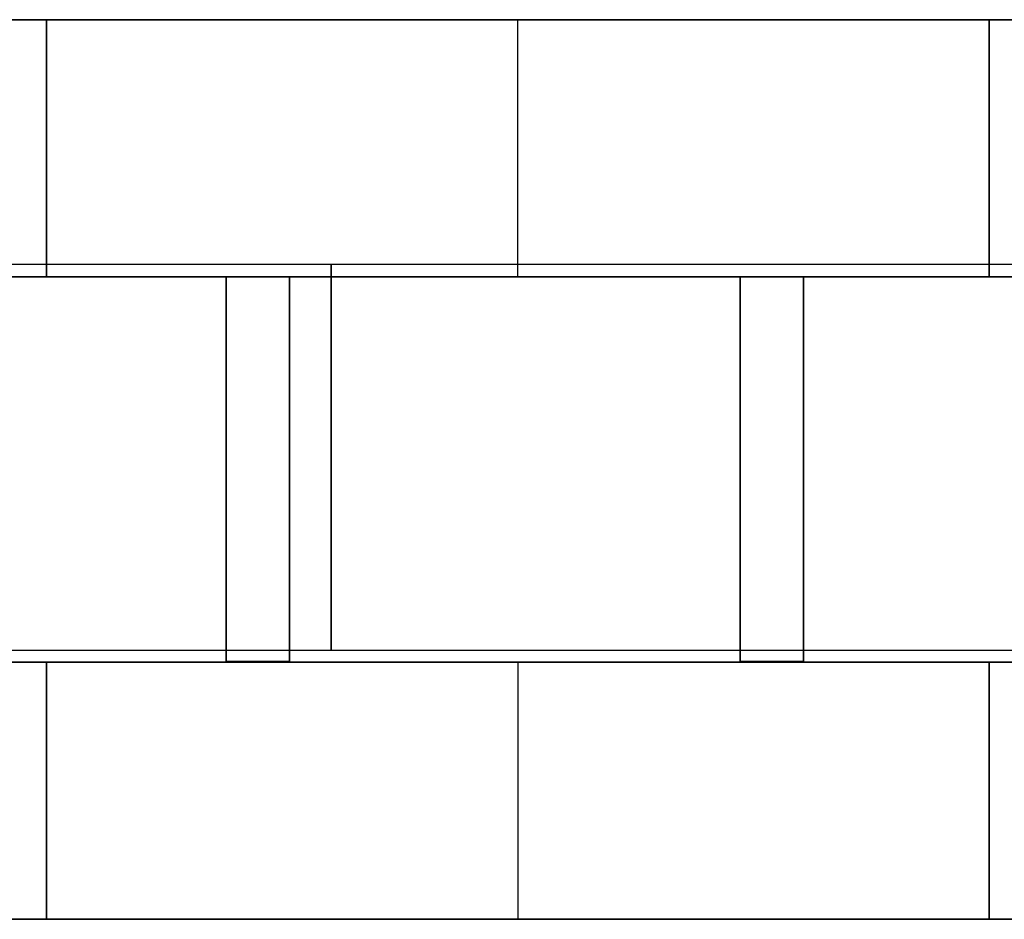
# Model space of a CAD drawing. Header units: millimetres. Extents: x -35 to 33166, y -35 to 31591.
# Tile 66 of 100: x 9281 to 9670, y -35 to 321. Entities that reach past the tile are written whole.
import ezdxf

# ---------------------------------------------------------------- set-up
doc = ezdxf.new("R2010")
doc.units = ezdxf.units.MM
doc.header["$LTSCALE"] = 25.4
doc.layers.get('0').update_dxf_attribs({"true_color": 0xffffff})
for name, color, linetype, true_color in [('end caps & lintels', 7, 'Continuous', 0xffa500), ('ICF - L1', 7, 'Continuous', 0xb4b464), ('ICF - L2', 7, 'Continuous', 0x64ff64)]:
    doc.layers.add(name, color=color, linetype=linetype, true_color=true_color)

# ---------------------------------------------------------------- blocks, each defined once
blk = doc.blocks.new('FF-WF01_HeadLintel_6in_#1')
for p, q in [((1219.2, 152.4), (0, 152.4)), ((1219.2, 152.4, 63), (0, 152.4, 63)), ((1219.2, 0), (1219.2, 152.4)), ((1219.2, 0, 63), (1219.2, 152.4, 63)), ((1219.2, 152.4), (1219.2, 152.4, 63)), ((0, 0), (1219.2, 0)), ((0, 0, 63), (1219.2, 0, 63)), ((1219.2, 0), (1219.2, 0, 63))]:
    blk.add_line(p, q)
blk = doc.blocks.new('FF-WF01_HeadLintel_6in_#2')
for p, q in [((0, 152.4), (0, 0)), ((1219.2, 152.4), (0, 152.4)), ((1219.2, 152.4, 63), (0, 152.4, 63)), ((0, 152.4, 63), (0, 0, 63)), ((0, 152.4), (0, 152.4, 63)), ((0, 0), (1219.2, 0)), ((0, 0, 63), (1219.2, 0, 63)), ((0, 0), (0, 0, 63))]:
    blk.add_line(p, q)
blk = doc.blocks.new('FF-WF01_SillLintel_6in_#1')
for p, q in [((1219.2, 152.4), (0, 152.4)), ((1219.2, 152.4, 63), (0, 152.4, 63)), ((1219.2, 0), (1219.2, 152.4)), ((1219.2, 0, 63), (1219.2, 152.4, 63)), ((1219.2, 152.4), (1219.2, 152.4, 63)), ((0, 0), (1219.2, 0)), ((0, 0, 63), (1219.2, 0, 63)), ((1219.2, 0), (1219.2, 0, 63))]:
    blk.add_line(p, q)
blk = doc.blocks.new('FF-WF01_SillLintel_6in_#2')
for p, q in [((0, 152.4), (0, 0)), ((1219.2, 152.4), (0, 152.4)), ((1219.2, 152.4, 63), (0, 152.4, 63)), ((0, 152.4, 63), (0, 0, 63)), ((0, 152.4), (0, 152.4, 63)), ((0, 0), (1219.2, 0)), ((0, 0, 63), (1219.2, 0, 63)), ((0, 0), (0, 0, 63))]:
    blk.add_line(p, q)
blk = doc.blocks.new('GF-WG01_HeadLintel_6in_#4')
for p, q in [((1219.2, 152.4), (0, 152.4)), ((1219.2, 152.4, 63), (0, 152.4, 63)), ((1219.2, 0), (1219.2, 152.4)), ((1219.2, 0, 63), (1219.2, 152.4, 63)), ((1219.2, 152.4), (1219.2, 152.4, 63)), ((0, 0), (1219.2, 0)), ((0, 0, 63), (1219.2, 0, 63)), ((1219.2, 0), (1219.2, 0, 63))]:
    blk.add_line(p, q)
blk = doc.blocks.new('GF-WG01_HeadLintel_6in_#5')
for p, q in [((0, 152.4), (0, 0)), ((1219.2, 152.4), (0, 152.4)), ((1219.2, 152.4, 63), (0, 152.4, 63)), ((0, 152.4, 63), (0, 0, 63)), ((0, 152.4), (0, 152.4, 63)), ((0, 0), (1219.2, 0)), ((0, 0, 63), (1219.2, 0, 63)), ((0, 0), (0, 0, 63))]:
    blk.add_line(p, q)
blk = doc.blocks.new('Group#3782_WCL_49c4e11d')
for p, q in [((-253.75, 1333.3, 319.8), (-253.75, 1333.3, 405.8)), ((-253.75, 1333.3, 405.8), (-101.6, 1333.3, 405.8)), ((-101.6, 1333.3, 319.8), (-253.75, 1333.3, 319.8)), ((-253.75, 1333.3, 405.8), (-253.75, 1308.3, 405.8)), ((-253.75, 1333.3, 319.8), (-253.75, 1308.3, 319.8)), ((-101.6, 1333.3, 405.8), (-101.6, 1333.3, 319.8)), ((-101.6, 1308.3, 405.8), (-101.6, 1333.3, 405.8)), ((-101.6, 1308.3, 319.8), (-101.6, 1333.3, 319.8)), ((-101.6, 1308.3, 405.8), (-253.75, 1308.3, 405.8)), ((-253.75, 1308.3, 405.8), (-253.75, 1308.3, 319.8)), ((-253.75, 1308.3, 319.8), (-101.6, 1308.3, 319.8)), ((-101.6, 1308.3, 319.8), (-101.6, 1308.3, 405.8))]:
    blk.add_line(p, q)
blk = doc.blocks.new('Group#3783_WCL_2fc090e4')
for p, q in [((-253.75, 1130.1, 319.8), (-253.75, 1130.1, 405.8)), ((-253.75, 1130.1, 405.8), (-101.6, 1130.1, 405.8)), ((-101.6, 1130.1, 319.8), (-253.75, 1130.1, 319.8)), ((-253.75, 1130.1, 405.8), (-253.75, 1105.1, 405.8)), ((-253.75, 1130.1, 319.8), (-253.75, 1105.1, 319.8)), ((-101.6, 1130.1, 405.8), (-101.6, 1130.1, 319.8)), ((-101.6, 1105.1, 405.8), (-101.6, 1130.1, 405.8)), ((-101.6, 1105.1, 319.8), (-101.6, 1130.1, 319.8)), ((-101.6, 1105.1, 405.8), (-253.75, 1105.1, 405.8)), ((-253.75, 1105.1, 405.8), (-253.75, 1105.1, 319.8)), ((-253.75, 1105.1, 319.8), (-101.6, 1105.1, 319.8)), ((-101.6, 1105.1, 319.8), (-101.6, 1105.1, 405.8))]:
    blk.add_line(p, q)
blk = doc.blocks.new('Group#3779')
for p, q in [((-101.6, 0, 256.8), (-101.6, 1618.37, 256.8)), ((-101.6, 1618.37, 457.2), (-101.6, 0, 457.2)), ((0, 1618.37, 256.8), (0, 0, 256.8)), ((0, 1618.37, 457.2), (0, 0, 457.2))]:
    blk.add_line(p, q)
blk = doc.blocks.new('Group#3780')
for p, q in [((-355.6, 0, 256.8), (-355.6, 1618.37, 256.8)), ((-355.6, 1618.37, 457.2), (-355.6, 0, 457.2)), ((-254, 1618.37, 256.8), (-254, 0, 256.8)), ((-254, 1618.37, 457.2), (-254, 0, 457.2))]:
    blk.add_line(p, q)
blk = doc.blocks.new('6XR35_96_S_CUT_63_75_MSG')
for name in ['Group#3780', 'Group#3779', 'Group#3782_WCL_49c4e11d', 'Group#3783_WCL_2fc090e4']:
    blk.add_blockref(name, (0, 0))
blk = doc.blocks.new('Group#4387')
for p, q in [((-101.6, 2024.77, 98.33), (-101.6, 0, 98.33)), ((-101.6, 2024.77, 0), (-101.6, 0, 0)), ((-101.6, 2024.77, 457.2), (-101.6, 0, 457.2)), ((-101.6, 2024.77, 250.87), (-101.6, 0, 250.87)), ((0, 2024.77, 0), (0, 0, 0)), ((0, 2024.77, 98.33), (0, 0, 98.33)), ((0, 2024.77, 457.2), (0, 0, 457.2)), ((0, 2024.77, 250.87), (0, 0, 250.87))]:
    blk.add_line(p, q)
blk = doc.blocks.new('Group#4388')
for p, q in [((-355.6, 0, 0), (-355.6, 2024.77, 0)), ((-355.6, 0, 457.2), (-355.6, 2024.77, 457.2)), ((-254, 2024.77, 0), (-254, 0, 0)), ((-254, 2024.77, 457.2), (-254, 0, 457.2))]:
    blk.add_line(p, q)
blk = doc.blocks.new('Group10901')
for p, q in [((-101.6, 1739.7, 98.33), (-253.75, 1739.7, 98.33)), ((-253.75, 1739.7, 98.33), (-253.75, 1714.7, 98.33)), ((-253.75, 1739.7, 51), (-253.75, 1739.7, 98.33)), ((-253.75, 1739.7, 51), (-253.75, 1714.7, 51)), ((-101.6, 1739.7, 51), (-253.75, 1739.7, 51)), ((-101.6, 1714.7, 98.33), (-101.6, 1739.7, 98.33)), ((-101.6, 1739.7, 51), (-101.6, 1714.7, 51)), ((-101.6, 1739.7, 51), (-101.6, 1739.7, 98.33)), ((-253.75, 1714.7, 98.33), (-101.6, 1714.7, 98.33)), ((-253.75, 1714.7, 51), (-253.75, 1714.7, 98.33)), ((-101.6, 1714.7, 51), (-253.75, 1714.7, 51)), ((-101.6, 1714.7, 51), (-101.6, 1714.7, 98.33))]:
    blk.add_line(p, q)
blk = doc.blocks.new('Group#4391')
for p, q in [((-101.6, 1536.5, 98.33), (-253.75, 1536.5, 98.33)), ((-253.75, 1536.5, 98.33), (-253.75, 1511.5, 98.33)), ((-253.75, 1536.5, 51), (-253.75, 1536.5, 98.33)), ((-253.75, 1536.5, 51), (-253.75, 1511.5, 51)), ((-101.6, 1536.5, 51), (-253.75, 1536.5, 51)), ((-101.6, 1511.5, 98.33), (-101.6, 1536.5, 98.33)), ((-101.6, 1536.5, 51), (-101.6, 1511.5, 51)), ((-101.6, 1536.5, 51), (-101.6, 1536.5, 98.33)), ((-253.75, 1511.5, 98.33), (-101.6, 1511.5, 98.33)), ((-253.75, 1511.5, 51), (-253.75, 1511.5, 98.33)), ((-101.6, 1511.5, 51), (-253.75, 1511.5, 51)), ((-101.6, 1511.5, 51), (-101.6, 1511.5, 98.33))]:
    blk.add_line(p, q)
blk = doc.blocks.new('6XR35_96_S_CUT_79_75_MSG#3')
for name in ['Group#4388', 'Group#4387', 'Group10901', 'Group#4391']:
    blk.add_blockref(name, (0, 0))
blk = doc.blocks.new('Group3573')
at = {"layer": 'ICF - L1', "extrusion": (0, 0, -1), "zscale": -1, "rotation": 90}
for name, p in [('6XR35_96_S_CUT_79_75_MSG#3', (-7851.21, 321.02, -3100.4)), ('6XR35_96_S_CUT_63_75_MSG', (-8257.61, 321.02, -2643.2))]:
    blk.add_blockref(name, p, dxfattribs=at)
blk = doc.blocks.new('Group#4278')
for p, q in [((-101.6, 1618.37, 317.4), (-101.6, 0, 317.4)), ((-101.6, 1618.37, 0), (-101.6, 0, 0)), ((0, 0, 317.4), (0, 1618.37, 317.4)), ((0, 1618.37, 0), (0, 0, 0))]:
    blk.add_line(p, q)
blk = doc.blocks.new('Group#4280')
for p, q in [((-355.6, 1618.37, 317.4), (-355.6, 0, 317.4)), ((-355.6, 1618.37, 0), (-355.6, 0, 0)), ((-254, 0, 317.4), (-254, 1618.37, 317.4)), ((-254, 1618.37, 0), (-254, 0, 0))]:
    blk.add_line(p, q)
blk = doc.blocks.new('Group9330')
for p, q in [((-101.6, 1333.3, 51), (-253.75, 1333.3, 51)), ((-253.75, 1333.3, 51), (-253.75, 1333.3, 144.68)), ((-253.75, 1333.3, 144.68), (-101.6, 1333.3, 144.68)), ((-253.75, 1308.3, 51), (-253.75, 1333.3, 51)), ((-253.75, 1333.3, 144.68), (-253.75, 1308.3, 144.68)), ((-101.6, 1333.3, 144.68), (-101.6, 1333.3, 51)), ((-101.6, 1333.3, 51), (-101.6, 1308.3, 51)), ((-101.6, 1308.3, 144.68), (-101.6, 1333.3, 144.68)), ((-101.6, 1308.3, 144.68), (-253.75, 1308.3, 144.68)), ((-253.75, 1308.3, 144.68), (-253.75, 1308.3, 51)), ((-253.75, 1308.3, 51), (-101.6, 1308.3, 51)), ((-101.6, 1308.3, 51), (-101.6, 1308.3, 144.68))]:
    blk.add_line(p, q)
blk = doc.blocks.new('Group9331')
for p, q in [((-101.6, 1130.1, 51), (-253.75, 1130.1, 51)), ((-253.75, 1130.1, 51), (-253.75, 1130.1, 144.68)), ((-253.75, 1130.1, 144.68), (-101.6, 1130.1, 144.68)), ((-253.75, 1105.1, 51), (-253.75, 1130.1, 51)), ((-253.75, 1130.1, 144.68), (-253.75, 1105.1, 144.68)), ((-101.6, 1130.1, 144.68), (-101.6, 1130.1, 51)), ((-101.6, 1130.1, 51), (-101.6, 1105.1, 51)), ((-101.6, 1105.1, 144.68), (-101.6, 1130.1, 144.68)), ((-101.6, 1105.1, 144.68), (-253.75, 1105.1, 144.68)), ((-253.75, 1105.1, 144.68), (-253.75, 1105.1, 51)), ((-253.75, 1105.1, 51), (-101.6, 1105.1, 51)), ((-101.6, 1105.1, 51), (-101.6, 1105.1, 144.68))]:
    blk.add_line(p, q)
blk = doc.blocks.new('6XR35_96_S#1_CUT_63_75_MSG')
for name in ['Group#4280', 'Group#4278', 'Group9330', 'Group9331']:
    blk.add_blockref(name, (0, 0))
blk = doc.blocks.new('Group8241')
for p, q in [((-101.6, 1618.375, 457.2), (-101.6, 0, 457.2)), ((-101.6, 1618.375), (-101.6, 0)), ((0, 0), (0, 1618.375)), ((0, 1618.375, 457.2), (0, 0, 457.2))]:
    blk.add_line(p, q)
blk = doc.blocks.new('Group#1486')
for p, q in [((-355.6, 0, 457.2), (-355.6, 1618.375, 457.2)), ((-355.6, 1618.375), (-355.6, 0)), ((-254, 0, 457.2), (-254, 1618.375, 457.2)), ((-254, 0), (-254, 1618.375))]:
    blk.add_line(p, q)
blk = doc.blocks.new('Group8245')
for p, q in [((-101.6, 1333.3, 51), (-253.75, 1333.3, 51)), ((-253.75, 1333.3, 51), (-253.75, 1333.3, 144.68)), ((-253.75, 1333.3, 144.68), (-101.6, 1333.3, 144.68)), ((-253.75, 1308.3, 51), (-253.75, 1333.3, 51)), ((-253.75, 1333.3, 144.68), (-253.75, 1308.3, 144.68)), ((-101.6, 1333.3, 144.68), (-101.6, 1333.3, 51)), ((-101.6, 1333.3, 51), (-101.6, 1308.3, 51)), ((-101.6, 1308.3, 144.68), (-101.6, 1333.3, 144.68)), ((-101.6, 1308.3, 144.68), (-253.75, 1308.3, 144.68)), ((-253.75, 1308.3, 144.68), (-253.75, 1308.3, 51)), ((-253.75, 1308.3, 51), (-101.6, 1308.3, 51)), ((-101.6, 1308.3, 51), (-101.6, 1308.3, 144.68))]:
    blk.add_line(p, q)
blk = doc.blocks.new('Group#1535')
for p, q in [((-101.6, 1333.3, 312.12), (-253.75, 1333.3, 312.12)), ((-253.75, 1333.3, 312.12), (-253.75, 1333.3, 405.8)), ((-253.75, 1333.3, 405.8), (-101.6, 1333.3, 405.8)), ((-253.75, 1308.3, 312.12), (-253.75, 1333.3, 312.12)), ((-253.75, 1333.3, 405.8), (-253.75, 1308.3, 405.8)), ((-101.6, 1333.3, 405.8), (-101.6, 1333.3, 312.12)), ((-101.6, 1333.3, 312.12), (-101.6, 1308.3, 312.12)), ((-101.6, 1308.3, 405.8), (-101.6, 1333.3, 405.8)), ((-101.6, 1308.3, 405.8), (-253.75, 1308.3, 405.8)), ((-253.75, 1308.3, 405.8), (-253.75, 1308.3, 312.12)), ((-253.75, 1308.3, 312.12), (-101.6, 1308.3, 312.12)), ((-101.6, 1308.3, 312.12), (-101.6, 1308.3, 405.8))]:
    blk.add_line(p, q)
blk = doc.blocks.new('Group8247')
for p, q in [((-101.6, 1130.1, 51), (-253.75, 1130.1, 51)), ((-253.75, 1130.1, 51), (-253.75, 1130.1, 144.68)), ((-253.75, 1130.1, 144.68), (-101.6, 1130.1, 144.68)), ((-253.75, 1105.1, 51), (-253.75, 1130.1, 51)), ((-253.75, 1130.1, 144.68), (-253.75, 1105.1, 144.68)), ((-101.6, 1130.1, 144.68), (-101.6, 1130.1, 51)), ((-101.6, 1130.1, 51), (-101.6, 1105.1, 51)), ((-101.6, 1105.1, 144.68), (-101.6, 1130.1, 144.68)), ((-101.6, 1105.1, 144.68), (-253.75, 1105.1, 144.68)), ((-253.75, 1105.1, 144.68), (-253.75, 1105.1, 51)), ((-253.75, 1105.1, 51), (-101.6, 1105.1, 51)), ((-101.6, 1105.1, 51), (-101.6, 1105.1, 144.68))]:
    blk.add_line(p, q)
blk = doc.blocks.new('Group#1536')
for p, q in [((-101.6, 1130.1, 312.12), (-253.75, 1130.1, 312.12)), ((-253.75, 1130.1, 312.12), (-253.75, 1130.1, 405.8)), ((-253.75, 1130.1, 405.8), (-101.6, 1130.1, 405.8)), ((-253.75, 1105.1, 312.12), (-253.75, 1130.1, 312.12)), ((-253.75, 1130.1, 405.8), (-253.75, 1105.1, 405.8)), ((-101.6, 1130.1, 405.8), (-101.6, 1130.1, 312.12)), ((-101.6, 1130.1, 312.12), (-101.6, 1105.1, 312.12)), ((-101.6, 1105.1, 405.8), (-101.6, 1130.1, 405.8)), ((-101.6, 1105.1, 405.8), (-253.75, 1105.1, 405.8)), ((-253.75, 1105.1, 405.8), (-253.75, 1105.1, 312.12)), ((-253.75, 1105.1, 312.12), (-101.6, 1105.1, 312.12)), ((-101.6, 1105.1, 312.12), (-101.6, 1105.1, 405.8))]:
    blk.add_line(p, q)
blk = doc.blocks.new('6XR35_96_S#1_CUT_63_75')
for name in ['Group#1486', 'Group8241', 'Group8245', 'Group#1535', 'Group8247', 'Group#1536']:
    blk.add_blockref(name, (0, 0))
blk = doc.blocks.new('Group8496')
for p, q in [((-101.6, 2024.775, 457.2), (-101.6, 0, 457.2)), ((-101.6, 2024.775), (-101.6, 0)), ((0, 0), (0, 2024.775)), ((0, 2024.775, 457.2), (0, 0, 457.2))]:
    blk.add_line(p, q)
blk = doc.blocks.new('Group#2305')
for p, q in [((-355.6, 0, 457.2), (-355.6, 2024.775, 457.2)), ((-355.6, 2024.775), (-355.6, 0)), ((-254, 0, 457.2), (-254, 2024.775, 457.2)), ((-254, 0), (-254, 2024.775))]:
    blk.add_line(p, q)
blk = doc.blocks.new('Group#2307')
for p, q in [((-101.6, 1739.7, 51), (-253.75, 1739.7, 51)), ((-253.75, 1739.7, 51), (-253.75, 1739.7, 144.68)), ((-253.75, 1739.7, 144.68), (-101.6, 1739.7, 144.68)), ((-253.75, 1714.7, 51), (-253.75, 1739.7, 51)), ((-253.75, 1739.7, 144.68), (-253.75, 1714.7, 144.68)), ((-101.6, 1739.7, 144.68), (-101.6, 1739.7, 51)), ((-101.6, 1739.7, 51), (-101.6, 1714.7, 51)), ((-101.6, 1714.7, 144.68), (-101.6, 1739.7, 144.68)), ((-101.6, 1714.7, 144.68), (-253.75, 1714.7, 144.68)), ((-253.75, 1714.7, 144.68), (-253.75, 1714.7, 51)), ((-253.75, 1714.7, 51), (-101.6, 1714.7, 51)), ((-101.6, 1714.7, 51), (-101.6, 1714.7, 144.68))]:
    blk.add_line(p, q)
blk = doc.blocks.new('Group#2308')
for p, q in [((-101.6, 1739.7, 312.12), (-253.75, 1739.7, 312.12)), ((-253.75, 1739.7, 312.12), (-253.75, 1739.7, 405.8)), ((-253.75, 1739.7, 405.8), (-101.6, 1739.7, 405.8)), ((-253.75, 1714.7, 312.12), (-253.75, 1739.7, 312.12)), ((-253.75, 1739.7, 405.8), (-253.75, 1714.7, 405.8)), ((-101.6, 1739.7, 405.8), (-101.6, 1739.7, 312.12)), ((-101.6, 1739.7, 312.12), (-101.6, 1714.7, 312.12)), ((-101.6, 1714.7, 405.8), (-101.6, 1739.7, 405.8)), ((-101.6, 1714.7, 405.8), (-253.75, 1714.7, 405.8)), ((-253.75, 1714.7, 405.8), (-253.75, 1714.7, 312.12)), ((-253.75, 1714.7, 312.12), (-101.6, 1714.7, 312.12)), ((-101.6, 1714.7, 312.12), (-101.6, 1714.7, 405.8))]:
    blk.add_line(p, q)
blk = doc.blocks.new('Group8502')
for p, q in [((-101.6, 1536.5, 51), (-253.75, 1536.5, 51)), ((-253.75, 1536.5, 51), (-253.75, 1536.5, 144.68)), ((-253.75, 1536.5, 144.68), (-101.6, 1536.5, 144.68)), ((-253.75, 1511.5, 51), (-253.75, 1536.5, 51)), ((-253.75, 1536.5, 144.68), (-253.75, 1511.5, 144.68)), ((-101.6, 1536.5, 144.68), (-101.6, 1536.5, 51)), ((-101.6, 1536.5, 51), (-101.6, 1511.5, 51)), ((-101.6, 1511.5, 144.68), (-101.6, 1536.5, 144.68)), ((-101.6, 1511.5, 144.68), (-253.75, 1511.5, 144.68)), ((-253.75, 1511.5, 144.68), (-253.75, 1511.5, 51)), ((-253.75, 1511.5, 51), (-101.6, 1511.5, 51)), ((-101.6, 1511.5, 51), (-101.6, 1511.5, 144.68))]:
    blk.add_line(p, q)
blk = doc.blocks.new('Group#2342')
for p, q in [((-101.6, 1536.5, 312.12), (-253.75, 1536.5, 312.12)), ((-253.75, 1536.5, 312.12), (-253.75, 1536.5, 405.8)), ((-253.75, 1536.5, 405.8), (-101.6, 1536.5, 405.8)), ((-253.75, 1511.5, 312.12), (-253.75, 1536.5, 312.12)), ((-253.75, 1536.5, 405.8), (-253.75, 1511.5, 405.8)), ((-101.6, 1536.5, 405.8), (-101.6, 1536.5, 312.12)), ((-101.6, 1536.5, 312.12), (-101.6, 1511.5, 312.12)), ((-101.6, 1511.5, 405.8), (-101.6, 1536.5, 405.8)), ((-101.6, 1511.5, 405.8), (-253.75, 1511.5, 405.8)), ((-253.75, 1511.5, 405.8), (-253.75, 1511.5, 312.12)), ((-253.75, 1511.5, 312.12), (-101.6, 1511.5, 312.12)), ((-101.6, 1511.5, 312.12), (-101.6, 1511.5, 405.8))]:
    blk.add_line(p, q)
blk = doc.blocks.new('6XR35_96_S#1_CUT_79_75')
for name in ['Group#2305', 'Group8496', 'Group#2307', 'Group#2308', 'Group8502', 'Group#2342']:
    blk.add_blockref(name, (0, 0))
blk = doc.blocks.new('Group10221_WCL_41ba8944')
for p, q in [((-253.75, 1739.7, 344.4), (-253.75, 1739.7, 405.8)), ((-253.75, 1739.7, 405.8), (-101.6, 1739.7, 405.8)), ((-101.6, 1739.7, 344.4), (-253.75, 1739.7, 344.4)), ((-253.75, 1739.7, 405.8), (-253.75, 1714.7, 405.8)), ((-253.75, 1739.7, 344.4), (-253.75, 1714.7, 344.4)), ((-101.6, 1739.7, 405.8), (-101.6, 1739.7, 344.4)), ((-101.6, 1714.7, 405.8), (-101.6, 1739.7, 405.8)), ((-101.6, 1714.7, 344.4), (-101.6, 1739.7, 344.4)), ((-101.6, 1714.7, 405.8), (-253.75, 1714.7, 405.8)), ((-253.75, 1714.7, 405.8), (-253.75, 1714.7, 344.4)), ((-253.75, 1714.7, 344.4), (-101.6, 1714.7, 344.4)), ((-101.6, 1714.7, 344.4), (-101.6, 1714.7, 405.8))]:
    blk.add_line(p, q)
blk = doc.blocks.new('Group10222_WCL_7a67b579')
for p, q in [((-253.75, 1536.5, 344.4), (-253.75, 1536.5, 405.8)), ((-253.75, 1536.5, 405.8), (-101.6, 1536.5, 405.8)), ((-101.6, 1536.5, 344.4), (-253.75, 1536.5, 344.4)), ((-253.75, 1536.5, 405.8), (-253.75, 1511.5, 405.8)), ((-253.75, 1536.5, 344.4), (-253.75, 1511.5, 344.4)), ((-101.6, 1536.5, 405.8), (-101.6, 1536.5, 344.4)), ((-101.6, 1511.5, 405.8), (-101.6, 1536.5, 405.8)), ((-101.6, 1511.5, 344.4), (-101.6, 1536.5, 344.4)), ((-101.6, 1511.5, 405.8), (-253.75, 1511.5, 405.8)), ((-253.75, 1511.5, 405.8), (-253.75, 1511.5, 344.4)), ((-253.75, 1511.5, 344.4), (-101.6, 1511.5, 344.4)), ((-101.6, 1511.5, 344.4), (-101.6, 1511.5, 405.8))]:
    blk.add_line(p, q)
blk = doc.blocks.new('Group10218')
for p, q in [((-101.6, 384.04, 281.4), (-101.6, 2024.77, 281.4)), ((-101.6, 2024.77, 457.2), (-101.6, 0, 457.2)), ((0, 2024.77, 281.4), (0, 384.04, 281.4)), ((0, 2024.77, 457.2), (0, 0, 457.2))]:
    blk.add_line(p, q)
blk = doc.blocks.new('Group#4834')
for p, q in [((-355.6, 384.04, 281.4), (-355.6, 2024.77, 281.4)), ((-355.6, 2024.77, 457.2), (-355.6, 0, 457.2)), ((-254, 2024.77, 281.4), (-254, 384.04, 281.4)), ((-254, 2024.77, 457.2), (-254, 0, 457.2))]:
    blk.add_line(p, q)
blk = doc.blocks.new('6XR35_96_S#1_CUT_79_75_MSG#2')
for name in ['Group#4834', 'Group10218', 'Group10221_WCL_41ba8944', 'Group10222_WCL_7a67b579']:
    blk.add_blockref(name, (0, 0))
blk = doc.blocks.new('Group11107')
for p, q in [((-101.6, 68.89, 0), (-101.6, 2024.77, 0)), ((-101.6, 526.09, 457.2), (-101.6, 2024.77, 457.2)), ((0, 68.89, 0), (0, 2024.77, 0)), ((0, 526.09, 457.2), (0, 2024.77, 457.2))]:
    blk.add_line(p, q)
blk = doc.blocks.new('Group11108')
for p, q in [((-355.6, 68.89, 0), (-355.6, 2024.77, 0)), ((-355.6, 526.09, 457.2), (-355.6, 2024.77, 457.2)), ((-254, 68.89, 0), (-254, 2024.77, 0)), ((-254, 526.09, 457.2), (-254, 2024.77, 457.2))]:
    blk.add_line(p, q)
blk = doc.blocks.new('Group11111')
for p, q in [((-101.6, 1739.7, 51), (-253.75, 1739.7, 51)), ((-253.75, 1739.7, 51), (-253.75, 1739.7, 144.68)), ((-253.75, 1739.7, 144.68), (-101.6, 1739.7, 144.68)), ((-253.75, 1714.7, 51), (-253.75, 1739.7, 51)), ((-253.75, 1739.7, 144.68), (-253.75, 1714.7, 144.68)), ((-101.6, 1739.7, 144.68), (-101.6, 1739.7, 51)), ((-101.6, 1739.7, 51), (-101.6, 1714.7, 51)), ((-101.6, 1714.7, 144.68), (-101.6, 1739.7, 144.68)), ((-101.6, 1714.7, 144.68), (-253.75, 1714.7, 144.68)), ((-253.75, 1714.7, 144.68), (-253.75, 1714.7, 51)), ((-253.75, 1714.7, 51), (-101.6, 1714.7, 51)), ((-101.6, 1714.7, 51), (-101.6, 1714.7, 144.68))]:
    blk.add_line(p, q)
blk = doc.blocks.new('Group11112')
for p, q in [((-101.6, 1739.7, 312.12), (-253.75, 1739.7, 312.12)), ((-253.75, 1739.7, 312.12), (-253.75, 1739.7, 405.8)), ((-253.75, 1739.7, 405.8), (-101.6, 1739.7, 405.8)), ((-253.75, 1714.7, 312.12), (-253.75, 1739.7, 312.12)), ((-253.75, 1739.7, 405.8), (-253.75, 1714.7, 405.8)), ((-101.6, 1739.7, 405.8), (-101.6, 1739.7, 312.12)), ((-101.6, 1739.7, 312.12), (-101.6, 1714.7, 312.12)), ((-101.6, 1714.7, 405.8), (-101.6, 1739.7, 405.8)), ((-101.6, 1714.7, 405.8), (-253.75, 1714.7, 405.8)), ((-253.75, 1714.7, 405.8), (-253.75, 1714.7, 312.12)), ((-253.75, 1714.7, 312.12), (-101.6, 1714.7, 312.12)), ((-101.6, 1714.7, 312.12), (-101.6, 1714.7, 405.8))]:
    blk.add_line(p, q)
blk = doc.blocks.new('Group11113')
for p, q in [((-101.6, 1536.5, 51), (-253.75, 1536.5, 51)), ((-253.75, 1536.5, 51), (-253.75, 1536.5, 144.68)), ((-253.75, 1536.5, 144.68), (-101.6, 1536.5, 144.68)), ((-253.75, 1511.5, 51), (-253.75, 1536.5, 51)), ((-253.75, 1536.5, 144.68), (-253.75, 1511.5, 144.68)), ((-101.6, 1536.5, 144.68), (-101.6, 1536.5, 51)), ((-101.6, 1536.5, 51), (-101.6, 1511.5, 51)), ((-101.6, 1511.5, 144.68), (-101.6, 1536.5, 144.68)), ((-101.6, 1511.5, 144.68), (-253.75, 1511.5, 144.68)), ((-253.75, 1511.5, 144.68), (-253.75, 1511.5, 51)), ((-253.75, 1511.5, 51), (-101.6, 1511.5, 51)), ((-101.6, 1511.5, 51), (-101.6, 1511.5, 144.68))]:
    blk.add_line(p, q)
blk = doc.blocks.new('Group#5053')
for p, q in [((-101.6, 1536.5, 312.12), (-253.75, 1536.5, 312.12)), ((-253.75, 1536.5, 312.12), (-253.75, 1536.5, 405.8)), ((-253.75, 1536.5, 405.8), (-101.6, 1536.5, 405.8)), ((-253.75, 1511.5, 312.12), (-253.75, 1536.5, 312.12)), ((-253.75, 1536.5, 405.8), (-253.75, 1511.5, 405.8)), ((-101.6, 1536.5, 405.8), (-101.6, 1536.5, 312.12)), ((-101.6, 1536.5, 312.12), (-101.6, 1511.5, 312.12)), ((-101.6, 1511.5, 405.8), (-101.6, 1536.5, 405.8)), ((-101.6, 1511.5, 405.8), (-253.75, 1511.5, 405.8)), ((-253.75, 1511.5, 405.8), (-253.75, 1511.5, 312.12)), ((-253.75, 1511.5, 312.12), (-101.6, 1511.5, 312.12)), ((-101.6, 1511.5, 312.12), (-101.6, 1511.5, 405.8))]:
    blk.add_line(p, q)
blk = doc.blocks.new('6XR35_96_S#1_CUT_79_75_MSG#3')
for name in ['Group11108', 'Group11107', 'Group11111', 'Group11112', 'Group11113', 'Group#5053']:
    blk.add_blockref(name, (0, 0))
blk = doc.blocks.new('Group#5059')
for p, q in [((-101.6, 119.69, 0), (-101.6, 1618.37, 0)), ((-101.6, 576.89, 457.2), (-101.6, 1618.37, 457.2)), ((0, 119.69, 0), (0, 1618.37, 0)), ((0, 576.89, 457.2), (0, 1618.37, 457.2))]:
    blk.add_line(p, q)
blk = doc.blocks.new('Group11206')
for p, q in [((-355.6, 119.69, 0), (-355.6, 1618.37, 0)), ((-355.6, 576.89, 457.2), (-355.6, 1618.37, 457.2)), ((-254, 119.69, 0), (-254, 1618.37, 0)), ((-254, 576.89, 457.2), (-254, 1618.37, 457.2))]:
    blk.add_line(p, q)
blk = doc.blocks.new('Group11209')
for p, q in [((-101.6, 1333.3, 51), (-253.75, 1333.3, 51)), ((-253.75, 1333.3, 51), (-253.75, 1333.3, 144.68)), ((-253.75, 1333.3, 144.68), (-101.6, 1333.3, 144.68)), ((-253.75, 1308.3, 51), (-253.75, 1333.3, 51)), ((-253.75, 1333.3, 144.68), (-253.75, 1308.3, 144.68)), ((-101.6, 1333.3, 144.68), (-101.6, 1333.3, 51)), ((-101.6, 1333.3, 51), (-101.6, 1308.3, 51)), ((-101.6, 1308.3, 144.68), (-101.6, 1333.3, 144.68)), ((-101.6, 1308.3, 144.68), (-253.75, 1308.3, 144.68)), ((-253.75, 1308.3, 144.68), (-253.75, 1308.3, 51)), ((-253.75, 1308.3, 51), (-101.6, 1308.3, 51)), ((-101.6, 1308.3, 51), (-101.6, 1308.3, 144.68))]:
    blk.add_line(p, q)
blk = doc.blocks.new('Group11210')
for p, q in [((-101.6, 1333.3, 312.12), (-253.75, 1333.3, 312.12)), ((-253.75, 1333.3, 312.12), (-253.75, 1333.3, 405.8)), ((-253.75, 1333.3, 405.8), (-101.6, 1333.3, 405.8)), ((-253.75, 1308.3, 312.12), (-253.75, 1333.3, 312.12)), ((-253.75, 1333.3, 405.8), (-253.75, 1308.3, 405.8)), ((-101.6, 1333.3, 405.8), (-101.6, 1333.3, 312.12)), ((-101.6, 1333.3, 312.12), (-101.6, 1308.3, 312.12)), ((-101.6, 1308.3, 405.8), (-101.6, 1333.3, 405.8)), ((-101.6, 1308.3, 405.8), (-253.75, 1308.3, 405.8)), ((-253.75, 1308.3, 405.8), (-253.75, 1308.3, 312.12)), ((-253.75, 1308.3, 312.12), (-101.6, 1308.3, 312.12)), ((-101.6, 1308.3, 312.12), (-101.6, 1308.3, 405.8))]:
    blk.add_line(p, q)
blk = doc.blocks.new('Group11211')
for p, q in [((-101.6, 1130.1, 51), (-253.75, 1130.1, 51)), ((-253.75, 1130.1, 51), (-253.75, 1130.1, 144.68)), ((-253.75, 1130.1, 144.68), (-101.6, 1130.1, 144.68)), ((-253.75, 1105.1, 51), (-253.75, 1130.1, 51)), ((-253.75, 1130.1, 144.68), (-253.75, 1105.1, 144.68)), ((-101.6, 1130.1, 144.68), (-101.6, 1130.1, 51)), ((-101.6, 1130.1, 51), (-101.6, 1105.1, 51)), ((-101.6, 1105.1, 144.68), (-101.6, 1130.1, 144.68)), ((-101.6, 1105.1, 144.68), (-253.75, 1105.1, 144.68)), ((-253.75, 1105.1, 144.68), (-253.75, 1105.1, 51)), ((-253.75, 1105.1, 51), (-101.6, 1105.1, 51)), ((-101.6, 1105.1, 51), (-101.6, 1105.1, 144.68))]:
    blk.add_line(p, q)
blk = doc.blocks.new('Group11212')
for p, q in [((-101.6, 1130.1, 312.12), (-253.75, 1130.1, 312.12)), ((-253.75, 1130.1, 312.12), (-253.75, 1130.1, 405.8)), ((-253.75, 1130.1, 405.8), (-101.6, 1130.1, 405.8)), ((-253.75, 1105.1, 312.12), (-253.75, 1130.1, 312.12)), ((-253.75, 1130.1, 405.8), (-253.75, 1105.1, 405.8)), ((-101.6, 1130.1, 405.8), (-101.6, 1130.1, 312.12)), ((-101.6, 1130.1, 312.12), (-101.6, 1105.1, 312.12)), ((-101.6, 1105.1, 405.8), (-101.6, 1130.1, 405.8)), ((-101.6, 1105.1, 405.8), (-253.75, 1105.1, 405.8)), ((-253.75, 1105.1, 405.8), (-253.75, 1105.1, 312.12)), ((-253.75, 1105.1, 312.12), (-101.6, 1105.1, 312.12)), ((-101.6, 1105.1, 312.12), (-101.6, 1105.1, 405.8))]:
    blk.add_line(p, q)
blk = doc.blocks.new('6XR35_96_S#1_CUT_63_75_MSG#1')
for name in ['Group11206', 'Group#5059', 'Group11209', 'Group11210', 'Group11211', 'Group11212']:
    blk.add_blockref(name, (0, 0))
blk = doc.blocks.new('Group11256')
for p, q in [((-101.6, 2024.77, 245.52), (-101.6, 1813.09, 457.2)), ((-101.6, 983.29, 0), (-101.6, 2024.77, 0)), ((0, 1813.09, 457.2), (0, 2024.77, 245.52)), ((0, 983.29, 0), (0, 2024.77, 0)), ((-101.6, 1813.09, 457.2), (0, 1813.09, 457.2)), ((-101.6, 1440.49, 457.2), (-101.6, 1813.09, 457.2)), ((0, 1440.49, 457.2), (0, 1813.09, 457.2)), ((-101.6, 1440.49, 457.2), (-101.6, 983.29, 0)), ((0, 1440.49, 457.2), (-101.6, 1440.49, 457.2)), ((0, 983.29, 0), (0, 1440.49, 457.2))]:
    blk.add_line(p, q)
blk = doc.blocks.new('Group11257')
for p, q in [((-355.6, 2024.77, 245.52), (-355.6, 1813.09, 457.2)), ((-355.6, 983.29, 0), (-355.6, 2024.77, 0)), ((-254, 1813.09, 457.2), (-254, 2024.77, 245.52)), ((-254, 983.29, 0), (-254, 2024.77, 0)), ((-355.6, 1813.09, 457.2), (-254, 1813.09, 457.2)), ((-355.6, 1440.49, 457.2), (-355.6, 1813.09, 457.2)), ((-254, 1440.49, 457.2), (-254, 1813.09, 457.2)), ((-355.6, 1440.49, 457.2), (-355.6, 983.29, 0)), ((-254, 1440.49, 457.2), (-355.6, 1440.49, 457.2)), ((-254, 983.29, 0), (-254, 1440.49, 457.2))]:
    blk.add_line(p, q)
blk = doc.blocks.new('Group11260')
for p, q in [((-101.6, 1739.7, 51), (-253.75, 1739.7, 51)), ((-253.75, 1739.7, 51), (-253.75, 1739.7, 144.68)), ((-253.75, 1739.7, 144.68), (-101.6, 1739.7, 144.68)), ((-253.75, 1714.7, 51), (-253.75, 1739.7, 51)), ((-253.75, 1739.7, 144.68), (-253.75, 1714.7, 144.68)), ((-101.6, 1739.7, 144.68), (-101.6, 1739.7, 51)), ((-101.6, 1739.7, 51), (-101.6, 1714.7, 51)), ((-101.6, 1714.7, 144.68), (-101.6, 1739.7, 144.68)), ((-101.6, 1714.7, 144.68), (-253.75, 1714.7, 144.68)), ((-253.75, 1714.7, 144.68), (-253.75, 1714.7, 51)), ((-253.75, 1714.7, 51), (-101.6, 1714.7, 51)), ((-101.6, 1714.7, 51), (-101.6, 1714.7, 144.68))]:
    blk.add_line(p, q)
blk = doc.blocks.new('Group11261')
for p, q in [((-101.6, 1739.7, 312.12), (-253.75, 1739.7, 312.12)), ((-253.75, 1739.7, 312.12), (-253.75, 1739.7, 405.8)), ((-253.75, 1739.7, 405.8), (-101.6, 1739.7, 405.8)), ((-253.75, 1714.7, 312.12), (-253.75, 1739.7, 312.12)), ((-253.75, 1739.7, 405.8), (-253.75, 1714.7, 405.8)), ((-101.6, 1739.7, 405.8), (-101.6, 1739.7, 312.12)), ((-101.6, 1739.7, 312.12), (-101.6, 1714.7, 312.12)), ((-101.6, 1714.7, 405.8), (-101.6, 1739.7, 405.8)), ((-101.6, 1714.7, 405.8), (-253.75, 1714.7, 405.8)), ((-253.75, 1714.7, 405.8), (-253.75, 1714.7, 312.12)), ((-253.75, 1714.7, 312.12), (-101.6, 1714.7, 312.12)), ((-101.6, 1714.7, 312.12), (-101.6, 1714.7, 405.8))]:
    blk.add_line(p, q)
blk = doc.blocks.new('Group11262')
for p, q in [((-101.6, 1536.5, 51), (-253.75, 1536.5, 51)), ((-253.75, 1536.5, 51), (-253.75, 1536.5, 144.68)), ((-253.75, 1536.5, 144.68), (-101.6, 1536.5, 144.68)), ((-253.75, 1511.5, 51), (-253.75, 1536.5, 51)), ((-253.75, 1536.5, 144.68), (-253.75, 1511.5, 144.68)), ((-101.6, 1536.5, 144.68), (-101.6, 1536.5, 51)), ((-101.6, 1536.5, 51), (-101.6, 1511.5, 51)), ((-101.6, 1511.5, 144.68), (-101.6, 1536.5, 144.68)), ((-101.6, 1511.5, 144.68), (-253.75, 1511.5, 144.68)), ((-253.75, 1511.5, 144.68), (-253.75, 1511.5, 51)), ((-253.75, 1511.5, 51), (-101.6, 1511.5, 51)), ((-101.6, 1511.5, 51), (-101.6, 1511.5, 144.68))]:
    blk.add_line(p, q)
blk = doc.blocks.new('Group11263')
for p, q in [((-101.6, 1536.5, 312.12), (-253.75, 1536.5, 312.12)), ((-253.75, 1536.5, 312.12), (-253.75, 1536.5, 405.8)), ((-253.75, 1536.5, 405.8), (-101.6, 1536.5, 405.8)), ((-253.75, 1511.5, 312.12), (-253.75, 1536.5, 312.12)), ((-253.75, 1536.5, 405.8), (-253.75, 1511.5, 405.8)), ((-101.6, 1536.5, 405.8), (-101.6, 1536.5, 312.12)), ((-101.6, 1536.5, 312.12), (-101.6, 1511.5, 312.12)), ((-101.6, 1511.5, 405.8), (-101.6, 1536.5, 405.8)), ((-101.6, 1511.5, 405.8), (-253.75, 1511.5, 405.8)), ((-253.75, 1511.5, 405.8), (-253.75, 1511.5, 312.12)), ((-253.75, 1511.5, 312.12), (-101.6, 1511.5, 312.12)), ((-101.6, 1511.5, 312.12), (-101.6, 1511.5, 405.8))]:
    blk.add_line(p, q)
blk = doc.blocks.new('6XR35_96_S#1_CUT_79_75_MSG#4')
for name in ['Group11257', 'Group11256', 'Group11260', 'Group11261', 'Group11262', 'Group11263']:
    blk.add_blockref(name, (0, 0))
blk = doc.blocks.new('Group11321')
for p, q in [((0, 1406.69, 0), (-101.6, 1406.69, 0)), ((-101.6, 1406.69, 0), (-101.6, 1220.39, 186.3)), ((-101.6, 1406.69, 0), (-101.6, 1034.09, 0)), ((0, 1220.39, 186.3), (0, 1406.69, 0)), ((0, 1034.09, 0), (0, 1406.69, 0)), ((-101.6, 1220.39, 186.3), (0, 1220.39, 186.3)), ((-101.6, 1220.39, 186.3), (-101.6, 1034.09, 0)), ((0, 1034.09, 0), (0, 1220.39, 186.3)), ((-101.6, 1034.09, 0), (0, 1034.09, 0))]:
    blk.add_line(p, q)
blk = doc.blocks.new('Group11322')
for p, q in [((-355.6, 1406.69, 0), (-355.6, 1220.39, 186.3)), ((-254, 1406.69, 0), (-355.6, 1406.69, 0)), ((-355.6, 1406.69, 0), (-355.6, 1034.09, 0)), ((-254, 1220.39, 186.3), (-254, 1406.69, 0)), ((-254, 1034.09, 0), (-254, 1406.69, 0)), ((-254, 1220.39, 186.3), (-355.6, 1220.39, 186.3)), ((-355.6, 1220.39, 186.3), (-355.6, 1034.09, 0)), ((-254, 1034.09, 0), (-254, 1220.39, 186.3)), ((-355.6, 1034.09, 0), (-254, 1034.09, 0))]:
    blk.add_line(p, q)
blk = doc.blocks.new('6XR35_96_S#1_CUT_63_75_MSG#2')
for name in ['Group11322', 'Group11321']:
    blk.add_blockref(name, (0, 0))
blk = doc.blocks.new('Group11572')
for p, q in [((-101.6, 2100.834, 457.2), (-101.6, 4056.761, 457.2)), ((-101.6, 4056.761), (-101.6, 1643.634)), ((0, 4056.761), (0, 1643.634)), ((0, 2100.834, 457.2), (0, 4056.761, 457.2))]:
    blk.add_line(p, q)
blk = doc.blocks.new('Group11573')
for p, q in [((-355.6, 2100.834, 457.2), (-355.6, 4056.761, 457.2)), ((-355.6, 4056.761), (-355.6, 1643.634)), ((-254, 4056.761), (-254, 1643.634)), ((-254, 2100.834, 457.2), (-254, 4056.761, 457.2))]:
    blk.add_line(p, q)
blk = doc.blocks.new('Group11576')
for p, q in [((-101.6, 3771.7, 51), (-253.75, 3771.7, 51)), ((-253.75, 3771.7, 51), (-253.75, 3771.7, 144.68)), ((-253.75, 3771.7, 144.68), (-101.6, 3771.7, 144.68)), ((-253.75, 3746.7, 51), (-253.75, 3771.7, 51)), ((-253.75, 3771.7, 144.68), (-253.75, 3746.7, 144.68)), ((-101.6, 3771.7, 144.68), (-101.6, 3771.7, 51)), ((-101.6, 3771.7, 51), (-101.6, 3746.7, 51)), ((-101.6, 3746.7, 144.68), (-101.6, 3771.7, 144.68)), ((-101.6, 3746.7, 144.68), (-253.75, 3746.7, 144.68)), ((-253.75, 3746.7, 144.68), (-253.75, 3746.7, 51)), ((-253.75, 3746.7, 51), (-101.6, 3746.7, 51)), ((-101.6, 3746.7, 51), (-101.6, 3746.7, 144.68))]:
    blk.add_line(p, q)
blk = doc.blocks.new('Group11577')
for p, q in [((-101.6, 3771.7, 312.12), (-253.75, 3771.7, 312.12)), ((-253.75, 3771.7, 312.12), (-253.75, 3771.7, 405.8)), ((-253.75, 3771.7, 405.8), (-101.6, 3771.7, 405.8)), ((-253.75, 3746.7, 312.12), (-253.75, 3771.7, 312.12)), ((-253.75, 3771.7, 405.8), (-253.75, 3746.7, 405.8)), ((-101.6, 3771.7, 405.8), (-101.6, 3771.7, 312.12)), ((-101.6, 3771.7, 312.12), (-101.6, 3746.7, 312.12)), ((-101.6, 3746.7, 405.8), (-101.6, 3771.7, 405.8)), ((-101.6, 3746.7, 405.8), (-253.75, 3746.7, 405.8)), ((-253.75, 3746.7, 405.8), (-253.75, 3746.7, 312.12)), ((-253.75, 3746.7, 312.12), (-101.6, 3746.7, 312.12)), ((-101.6, 3746.7, 312.12), (-101.6, 3746.7, 405.8))]:
    blk.add_line(p, q)
blk = doc.blocks.new('Group11578')
for p, q in [((-101.6, 3568.5, 51), (-253.75, 3568.5, 51)), ((-253.75, 3568.5, 51), (-253.75, 3568.5, 144.68)), ((-253.75, 3568.5, 144.68), (-101.6, 3568.5, 144.68)), ((-253.75, 3543.5, 51), (-253.75, 3568.5, 51)), ((-253.75, 3568.5, 144.68), (-253.75, 3543.5, 144.68)), ((-101.6, 3568.5, 144.68), (-101.6, 3568.5, 51)), ((-101.6, 3568.5, 51), (-101.6, 3543.5, 51)), ((-101.6, 3543.5, 144.68), (-101.6, 3568.5, 144.68)), ((-101.6, 3543.5, 144.68), (-253.75, 3543.5, 144.68)), ((-253.75, 3543.5, 144.68), (-253.75, 3543.5, 51)), ((-253.75, 3543.5, 51), (-101.6, 3543.5, 51)), ((-101.6, 3543.5, 51), (-101.6, 3543.5, 144.68))]:
    blk.add_line(p, q)
blk = doc.blocks.new('Group11579')
for p, q in [((-101.6, 3568.5, 312.12), (-253.75, 3568.5, 312.12)), ((-253.75, 3568.5, 312.12), (-253.75, 3568.5, 405.8)), ((-253.75, 3568.5, 405.8), (-101.6, 3568.5, 405.8)), ((-253.75, 3543.5, 312.12), (-253.75, 3568.5, 312.12)), ((-253.75, 3568.5, 405.8), (-253.75, 3543.5, 405.8)), ((-101.6, 3568.5, 405.8), (-101.6, 3568.5, 312.12)), ((-101.6, 3568.5, 312.12), (-101.6, 3543.5, 312.12)), ((-101.6, 3543.5, 405.8), (-101.6, 3568.5, 405.8)), ((-101.6, 3543.5, 405.8), (-253.75, 3543.5, 405.8)), ((-253.75, 3543.5, 405.8), (-253.75, 3543.5, 312.12)), ((-253.75, 3543.5, 312.12), (-101.6, 3543.5, 312.12)), ((-101.6, 3543.5, 312.12), (-101.6, 3543.5, 405.8))]:
    blk.add_line(p, q)
blk = doc.blocks.new('6XR35_96_S#1_M#2')
for name in ['Group11573', 'Group11572', 'Group11576', 'Group11577', 'Group11578', 'Group11579']:
    blk.add_blockref(name, (0, 0))
blk = doc.blocks.new('Group3664')
at = {"layer": 'ICF - L2', "extrusion": (0, 0, -1), "zscale": -1, "rotation": 90}
for name, p in [('6XR35_96_S#1_M#2', (-5819.21, 321.02, -7215.2)), ('6XR35_96_S#1_CUT_79_75', (-7851.21, 321.02, -6758)), ('6XR35_96_S#1_CUT_79_75_MSG#2', (-7851.21, 321.02, -5843.6)), ('6XR35_96_S#1_CUT_79_75_MSG#3', (-7851.21, 321.02, -7672.4)), ('6XR35_96_S#1_CUT_63_75_MSG', (-8257.61, 321.02, -3557.6)), ('6XR35_96_S#1_CUT_63_75', (-8257.61, 321.02, -6300.8)), ('6XR35_96_S#1_CUT_63_75_MSG#1', (-8257.61, 321.02, -8129.6)), ('6XR35_96_S#1_CUT_79_75_MSG#4', (-7851.21, 321.02, -8586.8)), ('6XR35_96_S#1_CUT_63_75_MSG#2', (-8257.61, 321.02, -9044))]:
    blk.add_blockref(name, p, dxfattribs=at)

msp = doc.modelspace()

# ---------------------------------------------------------------- block references
for name in ['Group3573', 'Group3664']:
    msp.add_blockref(name, (0, 0))
at = {"layer": 'end caps & lintels'}
for name, p in [('FF-WF01_HeadLintel_6in_#1', (8185, 71.8, 6125)), ('FF-WF01_SillLintel_6in_#1', (8185, 71.8, 3812)), ('GF-WG01_HeadLintel_6in_#4', (8185, 71.8, 2900)), ('FF-WF01_HeadLintel_6in_#2', (9404.2, 71.8, 6125)), ('FF-WF01_SillLintel_6in_#2', (9404.2, 71.8, 3812)), ('GF-WG01_HeadLintel_6in_#5', (9404.2, 71.8, 2900))]:
    msp.add_blockref(name, p, dxfattribs=at)

doc.saveas('drawing.dxf')
